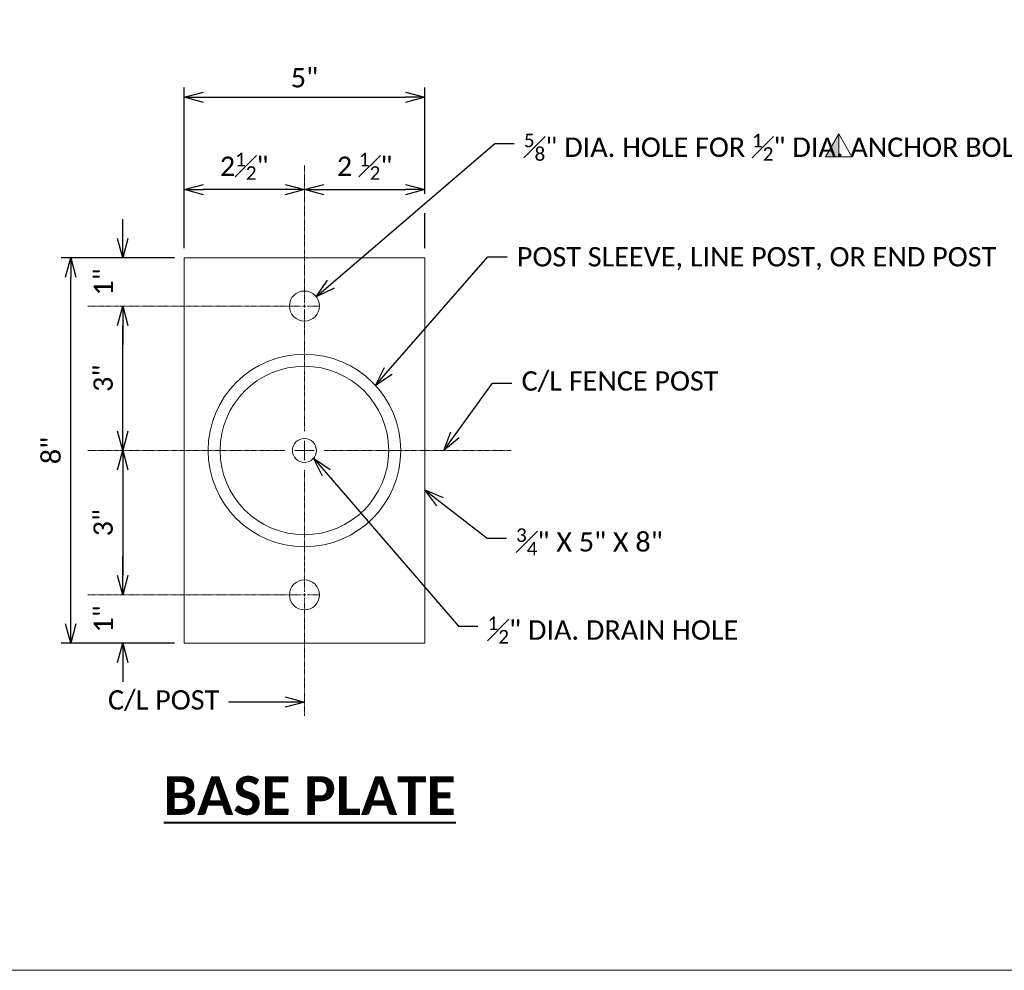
# Model space of a CAD drawing. Extents: x 19125 to 51786, y 27851 to 29201.
# Tile 4 of 13: x 19997 to 20406, y 27851 to 28246. Entities that reach past the tile are written whole.
import ezdxf
from ezdxf import colors
from ezdxf.entities.mleader import LeaderData, LeaderLine
from ezdxf.math import Vec2, Vec3

# ---------------------------------------------------------------- set-up
doc = ezdxf.new("R2010")
doc.units = 0
doc.header["$MEASUREMENT"] = 0
doc.linetypes.add('Wisdot4', pattern=[0.28125, 0.125, -0.0625, 0.03125, -0.0625])
for name, color, linetype, lineweight in [('B_ANNO_DIM', 7, 'Continuous', 18), ('B_ANNO_SYMB', 7, 'Continuous', 18), ('B_ANNO_TEXT_TITLE', 7, 'Continuous', 40), ('B_CNTR', 1, 'Wisdot4', 18), ('B_STEEL', 92, 'Continuous', 18)]:
    doc.layers.add(name, color=color, linetype=linetype, lineweight=lineweight)
doc.layers.add('B_ANNO_NOPLOT', color=47, linetype='Continuous', lineweight=18, plot=False)
doc.styles.get("Standard").update_dxf_attribs({"font": 'calibri.ttf'})
doc.styles.add('Title', font='calibrib.ttf', dxfattribs={"height": 0.125})
doc.dimstyles.new('Annotative', dxfattribs={"dimscale": 0, "dimtxt": 0.0625, "dimasz": 0.0625, "dimexe": 0.03125, "dimexo": 0.03125, "dimgap": 0.03125, "dimtad": 1, "dimdec": 3, "dimzin": 3, "dimdsep": 46, "dimlunit": 4, "dimtxsty": 'Standard', "dimblk": 'OPEN30', "dimcen": 0.03125, "dimaunit": 1, "dimadec": 0, "dimazin": 3, "dimtfac": 0.75, "dimtdec": 3, "dimtofl": 0, "dimtmove": 0, "dimatfit": 3, "dimldrblk": 'OPEN30', "dimfxl": 1, "dimtfill": 1, "dimfrac": 1, "dimtolj": 1, "dimtzin": 0, "dimarcsym": 0})

# ---------------------------------------------------------------- blocks, each defined once
blk = doc.blocks.new('_Open30')
at = {"color": 0, "linetype": 'ByBlock', "lineweight": -2}
for p, q in [((-1, 0.268), (0, 0)), ((0, 0), (-1, -0.268)), ((0, 0), (-1, 0))]:
    blk.add_line(p, q, dxfattribs=at)
blk = doc.blocks.new('*D60')
at = {"layer": 'B_ANNO_DIM', "color": 0, "lineweight": -2, "transparency": 16777216}
for p, q in [((935.73, 295.98), (888.67, 295.98)), ((892.69, 144.01), (892.69, 287.95)), ((935.73, 135.98), (888.67, 135.98))]:
    blk.add_line(p, q, dxfattribs=at)
at = {"layer": 'Defpoints', "color": 0, "transparency": 16777216}
for p in [(892.69, 295.98), (939.75, 295.98), (939.75, 135.98)]:
    blk.add_point(p, dxfattribs=at)
at = {"layer": 'B_ANNO_DIM', "color": 0, "lineweight": -2, "transparency": 16777216, "xscale": 8.02983, "yscale": 8.02983, "zscale": 8.02983}
for p, rotation in [((892.69, 295.98), 90), ((892.69, 135.98), 270)]:
    blk.add_blockref('_Open30', p, dxfattribs=dict(at, rotation=rotation))
at = {"layer": 'B_ANNO_DIM', "color": 0, "transparency": 16777216, "insert": (884.56, 215.98), "char_height": 8.03, "attachment_point": 5, "rotation": 90, "bg_fill": 3, "box_fill_scale": 1.25, "bg_fill_color": 256, "bg_fill_true_color": 13158600, "bg_fill_transparency": 0}
blk.add_mtext('\\A1;8"', dxfattribs=at)
blk = doc.blocks.new('*D219')
at = {"layer": 'B_ANNO_DIM', "color": 0, "lineweight": -2, "transparency": 16777216}
for p, q in [((939.75, 300), (939.75, 366.73)), ((1039.75, 322.58), (1039.75, 366.73)), ((947.78, 362.71), (1031.72, 362.71)), ((1039.75, 300), (1039.75, 314.55))]:
    blk.add_line(p, q, dxfattribs=at)
at = {"layer": 'Defpoints', "color": 0, "transparency": 16777216}
for p in [(1039.75, 362.71), (939.75, 295.98), (1039.75, 295.98)]:
    blk.add_point(p, dxfattribs=at)
at = {"layer": 'B_ANNO_DIM', "color": 0, "lineweight": -2, "transparency": 16777216, "xscale": 8.02983, "yscale": 8.02983, "zscale": 8.02983, "rotation": 180}
blk.add_blockref('_Open30', (939.75, 362.71), dxfattribs=at)
at = {"layer": 'B_ANNO_DIM', "color": 0, "lineweight": -2, "transparency": 16777216, "xscale": 8.02983, "yscale": 8.02983, "zscale": 8.02983}
blk.add_blockref('_Open30', (1039.75, 362.71), dxfattribs=at)
at = {"layer": 'B_ANNO_DIM', "color": 0, "transparency": 16777216, "insert": (989.75, 370.8), "char_height": 8.03, "attachment_point": 5, "bg_fill": 3, "box_fill_scale": 1.25, "bg_fill_color": 256, "bg_fill_true_color": 13158600, "bg_fill_transparency": 0}
blk.add_mtext('\\A1;5"', dxfattribs=at)
blk = doc.blocks.new('*D61')
at = {"layer": 'B_ANNO_DIM', "color": 0, "lineweight": -2, "transparency": 16777216}
for p, q in [((939.75, 300), (939.75, 328.41)), ((981.72, 324.39), (947.78, 324.39))]:
    blk.add_line(p, q, dxfattribs=at)
at = {"layer": 'Defpoints', "color": 0, "transparency": 16777216}
for p in [(939.75, 324.39), (989.75, 324.39), (939.75, 295.98)]:
    blk.add_point(p, dxfattribs=at)
at = {"layer": 'B_ANNO_DIM', "color": 0, "lineweight": -2, "transparency": 16777216, "xscale": 8.02983, "yscale": 8.02983, "zscale": 8.02983, "rotation": 180}
blk.add_blockref('_Open30', (939.75, 324.39), dxfattribs=at)
at = {"layer": 'B_ANNO_DIM', "color": 0, "lineweight": -2, "transparency": 16777216, "xscale": 8.02983, "yscale": 8.02983, "zscale": 8.02983}
blk.add_blockref('_Open30', (989.75, 324.39), dxfattribs=at)
at = {"layer": 'B_ANNO_DIM', "color": 0, "transparency": 16777216, "insert": (964.75, 334.06), "char_height": 8.0298, "attachment_point": 5, "bg_fill": 3, "box_fill_scale": 1.25, "bg_fill_color": 256, "bg_fill_true_color": 13158600, "bg_fill_transparency": 0}
blk.add_mtext('\\A1;2{\\H0.7x;\\S1#2;}"', dxfattribs=at)
blk = doc.blocks.new('*D218')
at = {"layer": 'B_ANNO_DIM', "color": 0, "lineweight": -2, "transparency": 16777216}
for p, q in [((1039.75, 322.58), (1039.75, 328.41)), ((997.78, 324.39), (1031.72, 324.39)), ((1039.75, 300), (1039.75, 314.55))]:
    blk.add_line(p, q, dxfattribs=at)
at = {"layer": 'Defpoints', "color": 0, "transparency": 16777216}
for p in [(989.75, 324.39), (1039.75, 324.39), (1039.75, 295.98)]:
    blk.add_point(p, dxfattribs=at)
at = {"layer": 'B_ANNO_DIM', "color": 0, "lineweight": -2, "transparency": 16777216, "xscale": 8.02983, "yscale": 8.02983, "zscale": 8.02983, "rotation": 180}
blk.add_blockref('_Open30', (989.75, 324.39), dxfattribs=at)
at = {"layer": 'B_ANNO_DIM', "color": 0, "lineweight": -2, "transparency": 16777216, "xscale": 8.02983, "yscale": 8.02983, "zscale": 8.02983}
blk.add_blockref('_Open30', (1039.75, 324.39), dxfattribs=at)
at = {"layer": 'B_ANNO_DIM', "color": 0, "transparency": 16777216, "insert": (1014.75, 334.06), "char_height": 8.0298, "attachment_point": 5, "bg_fill": 3, "box_fill_scale": 1.25, "bg_fill_color": 256, "bg_fill_true_color": 13158600, "bg_fill_transparency": 0}
blk.add_mtext('\\A1;2 {\\H0.7x;\\S1#2;}"', dxfattribs=at)
blk = doc.blocks.new('*D62')
at = {"layer": 'B_ANNO_DIM', "color": 0, "lineweight": -2, "transparency": 16777216}
for p, q in [((914.3, 304.01), (914.3, 312.04)), ((935.73, 295.98), (910.28, 295.98)), ((914.3, 267.95), (914.3, 259.92))]:
    blk.add_line(p, q, dxfattribs=at)
at = {"layer": 'Defpoints', "color": 0, "transparency": 16777216}
for p in [(914.3, 295.98), (939.75, 295.98), (914.3, 275.98)]:
    blk.add_point(p, dxfattribs=at)
at = {"layer": 'B_ANNO_DIM', "color": 0, "lineweight": -2, "transparency": 16777216, "xscale": 8.02983, "yscale": 8.02983, "zscale": 8.02983}
for p, rotation in [((914.3, 295.98), 270), ((914.3, 275.98), 90)]:
    blk.add_blockref('_Open30', p, dxfattribs=dict(at, rotation=rotation))
at = {"layer": 'B_ANNO_DIM', "color": 0, "transparency": 16777216, "insert": (906.26, 285.98), "char_height": 8.03, "attachment_point": 5, "rotation": 90, "bg_fill": 3, "box_fill_scale": 1.25, "bg_fill_color": 256, "bg_fill_true_color": 13158600, "bg_fill_transparency": 0}
blk.add_mtext('\\A1;1"', dxfattribs=at)
blk = doc.blocks.new('*D63')
at = {"layer": 'B_ANNO_DIM', "color": 0, "lineweight": -2, "transparency": 16777216}
blk.add_line((914.3, 224.01), (914.3, 267.95), dxfattribs=at)
at = {"layer": 'Defpoints', "color": 0, "transparency": 16777216}
for p in [(914.3, 275.98), (914.3, 275.98), (914.3, 215.98)]:
    blk.add_point(p, dxfattribs=at)
at = {"layer": 'B_ANNO_DIM', "color": 0, "lineweight": -2, "transparency": 16777216, "xscale": 8.02983, "yscale": 8.02983, "zscale": 8.02983}
for p, rotation in [((914.3, 275.98), 90), ((914.3, 215.98), 270)]:
    blk.add_blockref('_Open30', p, dxfattribs=dict(at, rotation=rotation))
at = {"layer": 'B_ANNO_DIM', "color": 0, "transparency": 16777216, "insert": (906.17, 245.98), "char_height": 8.03, "attachment_point": 5, "rotation": 90, "bg_fill": 3, "box_fill_scale": 1.25, "bg_fill_color": 256, "bg_fill_true_color": 13158600, "bg_fill_transparency": 0}
blk.add_mtext('\\A1;3"', dxfattribs=at)
blk = doc.blocks.new('*D64')
at = {"layer": 'B_ANNO_DIM', "color": 0, "lineweight": -2, "transparency": 16777216}
blk.add_line((914.3, 207.95), (914.3, 164.01), dxfattribs=at)
at = {"layer": 'Defpoints', "color": 0, "transparency": 16777216}
for p in [(914.3, 215.98), (914.3, 155.98), (914.3, 155.98)]:
    blk.add_point(p, dxfattribs=at)
at = {"layer": 'B_ANNO_DIM', "color": 0, "lineweight": -2, "transparency": 16777216, "xscale": 8.02983, "yscale": 8.02983, "zscale": 8.02983}
for p, rotation in [((914.3, 215.98), 90), ((914.3, 155.98), 270)]:
    blk.add_blockref('_Open30', p, dxfattribs=dict(at, rotation=rotation))
at = {"layer": 'B_ANNO_DIM', "color": 0, "transparency": 16777216, "insert": (906.17, 185.98), "char_height": 8.03, "attachment_point": 5, "rotation": 90, "bg_fill": 3, "box_fill_scale": 1.25, "bg_fill_color": 256, "bg_fill_true_color": 13158600, "bg_fill_transparency": 0}
blk.add_mtext('\\A1;3"', dxfattribs=at)
blk = doc.blocks.new('*D65')
at = {"layer": 'B_ANNO_DIM', "color": 0, "lineweight": -2, "transparency": 16777216}
for p, q in [((914.3, 164.01), (914.3, 172.04)), ((935.73, 135.98), (910.28, 135.98)), ((914.3, 127.95), (914.3, 119.92))]:
    blk.add_line(p, q, dxfattribs=at)
at = {"layer": 'Defpoints', "color": 0, "transparency": 16777216}
for p in [(914.3, 155.98), (914.3, 135.98), (939.75, 135.98)]:
    blk.add_point(p, dxfattribs=at)
at = {"layer": 'B_ANNO_DIM', "color": 0, "lineweight": -2, "transparency": 16777216, "xscale": 8.02983, "yscale": 8.02983, "zscale": 8.02983}
for p, rotation in [((914.3, 155.98), 270), ((914.3, 135.98), 90)]:
    blk.add_blockref('_Open30', p, dxfattribs=dict(at, rotation=rotation))
at = {"layer": 'B_ANNO_DIM', "color": 0, "transparency": 16777216, "insert": (906.26, 145.98), "char_height": 8.03, "attachment_point": 5, "rotation": 90, "bg_fill": 3, "box_fill_scale": 1.25, "bg_fill_color": 256, "bg_fill_true_color": 13158600, "bg_fill_transparency": 0}
blk.add_mtext('\\A1;1"', dxfattribs=at)
blk = doc.blocks.new('*U214')
at = {"layer": 'B_CNTR', "color": 0, "transparency": 16777216}
for p, q in [((0, 8), (0, 47.34)), ((-89.89, 0), (-8, 0)), ((8, 0), (85.99, 0)), ((0, -46.76), (0, -8))]:
    blk.add_line(p, q, dxfattribs=at)
at = {"layer": 'B_CNTR', "color": 0, "linetype": 'Continuous', "transparency": 16777216}
for p, q in [((-4, 0), (4, 0)), ((0, -4), (0, 4))]:
    blk.add_line(p, q, dxfattribs=at)
blk = doc.blocks.new('*U215')
at = {"layer": 'B_CNTR', "color": 0, "transparency": 16777216}
for p, q in [((0, 1.25), (0, 13.36)), ((-89.89, 0), (-1.25, 0)), ((1.25, 0), (6.37, 0)), ((0, -50.2), (0, -1.25))]:
    blk.add_line(p, q, dxfattribs=at)
at = {"layer": 'B_CNTR', "color": 0, "linetype": 'Continuous', "transparency": 16777216}
for p, q in [((-0.62, 0), (0.62, 0)), ((0, -0.62), (0, 0.62))]:
    blk.add_line(p, q, dxfattribs=at)
blk = doc.blocks.new('*U216')
at = {"layer": 'B_CNTR', "color": 0, "transparency": 16777216}
for p, q in [((0, 1.25), (0, 58.56)), ((-89.89, 0), (-1.25, 0)), ((1.25, 0), (6.37, 0)), ((0, -12.78), (0, -1.25))]:
    blk.add_line(p, q, dxfattribs=at)
at = {"layer": 'B_CNTR', "color": 0, "linetype": 'Continuous', "transparency": 16777216}
for p, q in [((-0.62, 0), (0.62, 0)), ((0, -0.62), (0, 0.62))]:
    blk.add_line(p, q, dxfattribs=at)
blk = doc.blocks.new('*U309')
at = {"lineweight": -2}
h = blk.add_hatch(color=0, dxfattribs=at)
h.dxf.hatch_style = 1
h.paths.add_polyline_path([(-1.513, -0.009), (-1.946, -0.759), (-1.513, -0.759)])
at = {"color": 0, "lineweight": -2}
blk.add_line((-1.513, -0.009), (-1.513, -0.759), dxfattribs=at)
at = {"color": 0, "lineweight": -2, "flags": 128}
blk.add_lwpolyline([(-1.513, -0.009), (-1.946, -0.759), (-1.08, -0.759)], close=True, dxfattribs=at)
blk = doc.blocks.new('*U127')
at = {"layer": 'B_ANNO_NOPLOT', "flags": 128}
blk.add_lwpolyline([(0, 0), (0, 1349.01), (1734.06, 1349.01), (1734.06, 1278.64), (2023.52, 1278.64), (2023.52, 216.8), (1694.67, 216.8), (1694.67, 0)], close=True, dxfattribs=at)
blk = doc.blocks.new('INS_RAILCHAN_BASE')
at = {"layer": 'B_STEEL', "elevation": 0.8422, "flags": 128}
blk.add_lwpolyline([(939.7485, 295.9844), (1039.7485, 295.9844), (1039.7485, 135.9844), (939.7485, 135.9844), (939.7485, 295.9844)], dxfattribs=at)
at = {"layer": 'B_STEEL'}
for centre, radius in [((989.7485, 275.9844, 0.8422), 6.25), ((989.7485, 215.9844, 0.8422), 40), ((989.7485, 215.9844, 0.8422), 35), ((989.7485, 215.9844, 0.8422), 5), ((989.7485, 155.9844, 0.8422), 6.25)]:
    blk.add_circle(centre, radius, dxfattribs=at)
at = {"layer": 'B_ANNO_SYMB', "xscale": 12.65255595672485, "yscale": 12.65255595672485, "zscale": 12.65255595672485}
blk.add_blockref('*U309', (1230.7834, 347.6051, 0.8422), dxfattribs=at)
at = {"layer": 'B_ANNO_TEXT_TITLE', "insert": (931.3081, 80.659, 0.8422), "char_height": 16.05966, "attachment_point": 1, "style": 'Title'}
blk.add_mtext('{\\LBASE PLATE}', dxfattribs=at)
at = {"layer": 'B_ANNO_DIM'}
ml = blk.add_multileader_mtext('Standard', dxfattribs=at)
ml.set_content('C/L FENCE POST', color=256)
ml.set_leader_properties()
ml.set_arrow_properties(name='OPEN30')
ml.build(insert=Vec2(0, 0))
ml.multileader.update_dxf_attribs({"dogleg_length": 0.0625, "arrow_head_size": 8.0298, "scale": 128.47728})
ctx = ml.context
ctx.base_point, ctx.scale, ctx.char_height, ctx.arrow_head_size, ctx.landing_gap_size, ctx.plane_origin = Vec3(1075.9203, 243.9883, 0.8422), 128.47728, 8.02983, 8.0298, 4.0149, Vec3(1047.6107, 215.9844, 0.8422)
notes = []
notes.append((ctx, [(0, (1, 1, 0), (1067.8905, 243.9883, 0.8422), (1, 0), 8.0298, [(0, [(1047.6107, 215.9844, 0.8422)], 0, [])])]))
ctx.mtext.insert, ctx.mtext.flow_direction = Vec3(1079.9352, 248.871, 0.8422), 5
ml = blk.add_multileader_mtext('Standard', dxfattribs=at)
ml.set_content('\\A1;{\\H0.7x;\\S1#2;}" DIA. DRAIN HOLE', color=256)
ml.set_leader_properties()
ml.set_arrow_properties(name='OPEN30')
ml.build(insert=Vec2(0, 0))
ml.multileader.update_dxf_attribs({"dogleg_length": 0.0625, "arrow_head_size": 8.0298, "scale": 128.47728})
ctx = ml.context
ctx.base_point, ctx.scale, ctx.char_height, ctx.arrow_head_size, ctx.landing_gap_size, ctx.plane_origin = Vec3(1061.7925, 142.9359, 0.8422), 128.47728, 8.02983, 8.0298, 4.0149, Vec3(993.5756, 212.7669, 0.8422)
notes.append((ctx, [(0, (1, 1, 0), (1053.7626, 142.9359, 0.8422), (1, 0), 8.0298, [(0, [(993.5756, 212.7669, 0.8422)], 0, [])])]))
ctx.mtext.insert, ctx.mtext.flow_direction = Vec3(1065.8074, 147.0095, 0.8422), 5
ml = blk.add_multileader_mtext('Standard', dxfattribs=at)
ml.set_content('\\A1;{\\H0.7x;\\S3#4;}" X 5" X 8"', color=256)
ml.set_leader_properties()
ml.set_arrow_properties(name='OPEN30')
ml.build(insert=Vec2(0, 0))
ml.multileader.update_dxf_attribs({"dogleg_length": 0.0625, "arrow_head_size": 8.0298, "scale": 128.47728})
ctx = ml.context
ctx.base_point, ctx.scale, ctx.char_height, ctx.arrow_head_size, ctx.landing_gap_size, ctx.plane_origin = Vec3(1073.6049, 179.5385, 0.8422), 128.47728, 8.02983, 8.0298, 4.0149, Vec3(1039.7485, 199.6111, 0.8422)
notes.append((ctx, [(0, (1, 1, 0), (1065.5751, 179.5385, 0.8422), (1, 0), 8.0298, [(0, [(1039.7485, 199.6111, 0.8422)], 0, [])])]))
ctx.mtext.insert, ctx.mtext.flow_direction = Vec3(1077.6198, 183.6121, 0.8422), 5
ml = blk.add_multileader_mtext('Standard', dxfattribs=at)
ml.set_content('C/L POST', color=256)
ml.set_leader_properties()
ml.set_arrow_properties(name='OPEN30')
ml.build(insert=Vec2(0, 0))
ml.multileader.update_dxf_attribs({"dogleg_length": 0.0625, "arrow_head_size": 8.0298, "scale": 128.47728})
ctx = ml.context
ctx.base_point, ctx.scale, ctx.char_height, ctx.arrow_head_size, ctx.landing_gap_size, ctx.plane_origin = Vec3(904.1614, 111.4712, 0.8422), 128.47728, 8.02983, 8.0298, 4.0149, Vec3(989.7485, 111.4712, 0.8422)
notes.append((ctx, [(0, (1, 1, 0), (966.2258, 111.4712, 0.8422), (-1, 0), 8.0298, [(0, [(989.7485, 111.4712, 0.8422)], 0, [])])]))
ctx.mtext.insert, ctx.mtext.flow_direction = Vec3(908.1763, 116.354, 0.8422), 5
for ctx, leaders in notes:
    for number, flags, end, landing, length, lines in leaders:
        leader = LeaderData()
        leader.index, (leader.has_last_leader_line, leader.has_dogleg_vector, leader.attachment_direction) = number, flags
        leader.last_leader_point, leader.dogleg_vector, leader.dogleg_length = Vec3(end), Vec3(landing), length
        for number, points, colour, breaks in lines:
            line = LeaderLine()
            line.index, line.vertices, line.color, line.breaks = number, Vec3.list(points), colors.encode_raw_color(colour), breaks
            leader.lines.append(line)
        ctx.leaders.append(leader)
dim = blk.add_linear_dim(base=(892.6875, 295.9844, 0.8422), p1=(939.7485, 135.9844, 0.8422), p2=(939.7485, 295.9844, 0.8422), angle=90, text='8"', dimstyle='Annotative', dxfattribs=at)
dim.commit()
dim.dimension.update_dxf_attribs({"geometry": '*D60', "text_midpoint": (884.5589, 215.9844, 0.8422)})
dim = blk.add_linear_dim(base=(1039.7485, 362.7112, 0.8422), p1=(939.7485, 295.9844, 0.8422), p2=(1039.7485, 295.9844, 0.8422), text='5"', dimstyle='Annotative', dxfattribs=at)
dim.commit()
dim.dimension.update_dxf_attribs({"geometry": '*D219', "text_midpoint": (989.7485, 370.7998, 0.8422)})
dim = blk.add_linear_dim(base=(939.7485, 324.3937, 0.8422), p1=(989.7485, 324.3937, 0.8422), p2=(939.7485, 295.9844, 0.8422), text='2{\\H0.7x;\\S1#2;}"', dimstyle='Annotative', dxfattribs=at)
dim.commit()
dim.dimension.update_dxf_attribs({"geometry": '*D61', "text_midpoint": (964.7485, 334.0641, 0.8422)})
dim = blk.add_linear_dim(base=(1039.7485, 324.3937, 0.8422), p1=(989.7485, 324.3937, 0.8422), p2=(1039.7485, 295.9844, 0.8422), text='2 {\\H0.7x;\\S1#2;}"', dimstyle='Annotative', dxfattribs=at)
dim.commit()
dim.dimension.update_dxf_attribs({"geometry": '*D218', "text_midpoint": (1014.7485, 334.0641, 0.8422)})
dim = blk.add_linear_dim(base=(914.2951, 295.9844, 0.8422), p1=(914.2951, 275.9844, 0.8422), p2=(939.7485, 295.9844, 0.8422), angle=90, text='1"', dimstyle='Annotative', dxfattribs=at)
dim.commit()
dim.dimension.update_dxf_attribs({"geometry": '*D62', "text_midpoint": (906.256, 285.9844, 0.8422)})
dim = blk.add_linear_dim(base=(914.2951, 275.9844, 0.8422), p1=(914.2951, 215.9844, 0.8422), p2=(914.2951, 275.9844, 0.8422), angle=90, text='3"', dimstyle='Annotative', dxfattribs=at)
dim.commit()
dim.dimension.update_dxf_attribs({"geometry": '*D63', "text_midpoint": (906.1664, 245.9844, 0.8422)})
ml = blk.add_multileader_mtext('Standard', dxfattribs=at)
ml.set_content('\\A1;{\\H0.7x;\\S5#8;}" DIA. HOLE FOR {\\H0.7x;\\S1#2;}" DIA. ANCHOR BOLTS', color=256)
ml.set_leader_properties()
ml.set_arrow_properties(name='OPEN30')
ml.build(insert=Vec2(0, 0))
ml.multileader.update_dxf_attribs({"dogleg_length": 0.0625, "arrow_head_size": 8.0298, "scale": 128.47728})
ctx = ml.context
ctx.base_point, ctx.scale, ctx.char_height, ctx.arrow_head_size, ctx.landing_gap_size, ctx.plane_origin = Vec3(1076.8466, 343.5315, 0.8422), 128.47728, 8.02983, 8.0298, 4.0149, Vec3(994.6661, 279.8419, 0.8422)
notes = []
notes.append((ctx, [(0, (1, 1, 0), (1068.8168, 343.5315, 0.8422), (1, 0), 8.0298, [(0, [(994.6661, 279.8419, 0.8422)], 0, [])])]))
ctx.mtext.insert, ctx.mtext.width, ctx.mtext.flow_direction = Vec3(1080.8616, 347.6051, 0.8422), 111.627695, 5
ml = blk.add_multileader_mtext('Standard', dxfattribs=at)
ml.set_content('POST SLEEVE, LINE POST, OR END POST', color=256)
ml.set_leader_properties()
ml.set_arrow_properties(name='OPEN30')
ml.build(insert=Vec2(0, 0))
ml.multileader.update_dxf_attribs({"dogleg_length": 0.0625, "arrow_head_size": 8.0298, "scale": 128.47728})
ctx = ml.context
ctx.base_point, ctx.scale, ctx.char_height, ctx.arrow_head_size, ctx.landing_gap_size, ctx.plane_origin = Vec3(1073.9599, 296.3962, 0.8422), 128.47728, 8.02983, 8.0298, 4.0149, Vec3(1019.2675, 242.9775, 0.8422)
notes.append((ctx, [(0, (1, 1, 0), (1065.93, 296.3962, 0.8422), (1, 0), 8.0298, [(0, [(1019.2675, 242.9775, 0.8422)], 0, [])])]))
ctx.mtext.insert, ctx.mtext.width, ctx.mtext.flow_direction = Vec3(1077.9748, 300.4698, 0.8422), 70.135067, 5
for ctx, leaders in notes:
    for number, flags, end, landing, length, lines in leaders:
        leader = LeaderData()
        leader.index, (leader.has_last_leader_line, leader.has_dogleg_vector, leader.attachment_direction) = number, flags
        leader.last_leader_point, leader.dogleg_vector, leader.dogleg_length = Vec3(end), Vec3(landing), length
        for number, points, colour, breaks in lines:
            line = LeaderLine()
            line.index, line.vertices, line.color, line.breaks = number, Vec3.list(points), colors.encode_raw_color(colour), breaks
            leader.lines.append(line)
        ctx.leaders.append(leader)
at = {"layer": 'B_CNTR'}
blk.add_blockref('*U216', (989.7485, 275.9844, 0.8422), dxfattribs=at)
at = {"layer": 'B_ANNO_DIM'}
dim = blk.add_linear_dim(base=(914.2951, 155.9844, 0.8422), p1=(914.2951, 215.9844, 0.8422), p2=(914.2951, 155.9844, 0.8422), angle=90, text='3"', dimstyle='Annotative', dxfattribs=at)
dim.commit()
dim.dimension.update_dxf_attribs({"geometry": '*D64', "text_midpoint": (906.1664, 185.9844, 0.8422)})
dim = blk.add_linear_dim(base=(914.2951, 135.9844, 0.8422), p1=(914.2951, 155.9844, 0.8422), p2=(939.7485, 135.9844, 0.8422), angle=90, text='1"', dimstyle='Annotative', dxfattribs=at)
dim.commit()
dim.dimension.update_dxf_attribs({"geometry": '*D65', "text_midpoint": (906.256, 145.9844, 0.8422)})
at = {"layer": 'B_ANNO_NOPLOT', "flags": 128}
blk.add_lwpolyline([(0, 0), (0, 1349.0114), (1734.056, 1349.0114), (1734.056, 1278.6442), (2023.5172, 1278.6442), (2023.5172, 216.8033), (1694.6729, 216.8033), (1694.6729, 0)], close=True, dxfattribs=at)
at = {"layer": 'B_CNTR'}
for name, p in [('*U214', (989.7485, 215.9844, 0.8422)), ('*U215', (989.7485, 155.9844, 0.8422))]:
    blk.add_blockref(name, p, dxfattribs=at)

msp = doc.modelspace()

# ---------------------------------------------------------------- block references
msp.add_blockref('INS_RAILCHAN_BASE', (19125.19, 27851.45, -0.84))

# ---------------------------------------------------------------- next in the draw order: block references
msp.add_blockref('*U127', (19125.19, 27851.45, -0.84))

doc.saveas('drawing.dxf')
